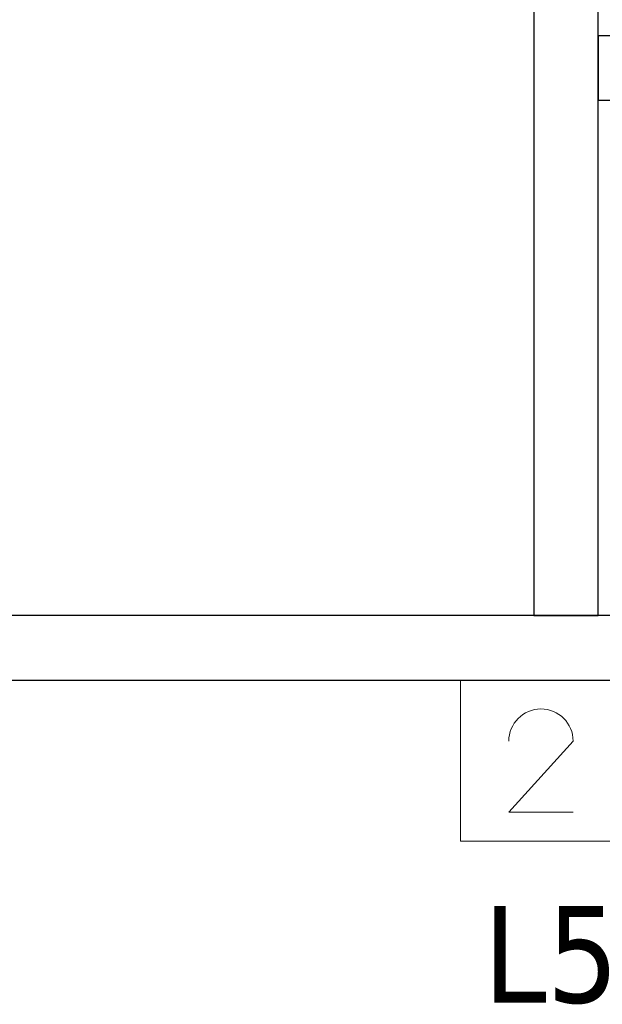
# Model space of a CAD drawing. Header units: metres. Extents: x 397.7 to 427.5, y 12.7 to 28.4.
# Tile 45 of 122: x 406.641 to 407.546, y 25.326 to 26.855. Entities that reach past the tile are written whole.
import ezdxf

# ---------------------------------------------------------------- set-up
doc = ezdxf.new("R2010")
doc.units = ezdxf.units.M
for name, color, linetype, lineweight in [('A-DETL-____-MBND', 7, 'Continuous', 18), ('A-WALL-____-MCUT', 7, 'Continuous', 25), ('A-WALL-____-OTLN', 7, 'Continuous', 25), ('E-ELEC-FIXT-IDEN', 7, 'Continuous', 30)]:
    doc.layers.add(name, color=color, linetype=linetype, lineweight=lineweight)
doc.styles.add('Tahoma_3', font='tahoma.ttf', dxfattribs={"height": 0.15})

# ---------------------------------------------------------------- blocks, each defined once
blk = doc.blocks.new('Family - Evans P5-151329-08_ELEC_P5')
at = {"layer": 'A-WALL-____-MCUT', "color": 253, "true_color": 0xaaaaaa}
for p, q in [((1.3473, 0.1), (0, 0.1)), ((0, 0.1), (0, 0)), ((1.3473, 0), (1.3473, 0.1)), ((0, 0), (1.3473, 0))]:
    blk.add_line(p, q, dxfattribs=at)
at = {"layer": 'A-WALL-____-OTLN', "color": 253, "true_color": 0xaaaaaa}
for p, q in [((1.3473, 0.1), (0, 0.1)), ((0, 0.1), (0, 0)), ((1.3473, 0), (1.3473, 0.1)), ((0, 0), (1.3473, 0))]:
    blk.add_line(p, q, dxfattribs=at)
at = {"layer": 'A-WALL-____-OTLN', "color": 253, "lineweight": 18, "true_color": 0xaaaaaa}
blk.add_line((0, 0), (1.3473, 0), dxfattribs=at)
blk = doc.blocks.new('Family - Evans P5-151683-08_ELEC_P5')
at = {"layer": 'A-WALL-____-MCUT', "color": 253, "true_color": 0xaaaaaa}
for p, q in [((2.6995, 0.1), (0, 0.1)), ((0, 0), (2.6995, 0))]:
    blk.add_line(p, q, dxfattribs=at)
at = {"layer": 'A-WALL-____-OTLN', "color": 253, "true_color": 0xaaaaaa}
for p, q in [((2.6995, 0.1), (0, 0.1)), ((0, 0), (2.6995, 0))]:
    blk.add_line(p, q, dxfattribs=at)
at = {"layer": 'A-WALL-____-OTLN', "color": 253, "lineweight": 18, "true_color": 0xaaaaaa}
blk.add_line((0, 0), (2.6995, 0), dxfattribs=at)
blk = doc.blocks.new('Family - Evans P5-151822-08_ELEC_P5')
at = {"layer": 'A-WALL-____-MCUT', "color": 253, "true_color": 0xaaaaaa}
for p, q in [((1.72, 0.1), (0, 0.1)), ((1.72, 0), (1.72, 0.1)), ((0, 0), (1.72, 0))]:
    blk.add_line(p, q, dxfattribs=at)
at = {"layer": 'A-WALL-____-OTLN', "color": 253, "true_color": 0xaaaaaa}
for p, q in [((1.72, 0.1), (0, 0.1)), ((1.72, 0), (1.72, 0.1)), ((0, 0), (1.72, 0))]:
    blk.add_line(p, q, dxfattribs=at)
at = {"layer": 'A-WALL-____-OTLN', "color": 253, "lineweight": 18, "true_color": 0xaaaaaa}
blk.add_line((0, 0), (1.72, 0), dxfattribs=at)
blk = doc.blocks.new('LONDR55-XX_ZZ-ARQ-CAA-M3D-Londres55_ifc-1-08_ELEC_P5')
at = {"layer": 'A-WALL-____-OTLN', "color": 253, "lineweight": 18, "true_color": 0xaaaaaa, "rotation": 270}
blk.add_blockref('Family - Evans P5-151822-08_ELEC_P5', (407.4397, 27.6495), dxfattribs=at)
at = {"layer": 'A-WALL-____-OTLN', "color": 253, "lineweight": 18, "true_color": 0xaaaaaa}
for name, p in [('Family - Evans P5-151329-08_ELEC_P5', (407.5397, 26.7299)), ('Family - Evans P5-151683-08_ELEC_P5', (406.3659, 25.8295))]:
    blk.add_blockref(name, p, dxfattribs=at)
blk = doc.blocks.new('ZYR_05_02_02 Presa Doble - 01 Toma Doble-887713-08_ELEC_P5')
at = {"layer": 'A-DETL-____-MBND', "color": 180, "true_color": 0x3c0aff}
for p, q in [((-0.2322, 0), (0.2678, 0)), ((-0.2322, -0.25), (-0.2322, 0)), ((0.0178, 0), (0.0178, -0.25)), ((0.2678, 0), (0.2678, -0.25)), ((0.1428, -0.045), (0.1428, -0.132)), ((-0.0572, -0.0948), (-0.1572, -0.205)), ((-0.1572, -0.205), (-0.0573, -0.205)), ((0.0728, -0.205), (0.0728, -0.202)), ((0.2128, -0.205), (0.2128, -0.202)), ((0.2678, -0.25), (-0.2322, -0.25))]:
    blk.add_line(p, q, dxfattribs=at)
for centre, radius, start in [((-0.1072, -0.095), 0.05, 0.1854), ((0.1428, -0.202), 0.07, 360)]:
    blk.add_arc(centre, radius, start, 180, dxfattribs=at)

msp = doc.modelspace()

# ---------------------------------------------------------------- block references
at = {"lineweight": 5}
msp.add_blockref('LONDR55-XX_ZZ-ARQ-CAA-M3D-Londres55_ifc-1-08_ELEC_P5', (0, 0), dxfattribs=at)
at = {"layer": 'A-DETL-____-MBND', "color": 180, "true_color": 0x3c0aff}
msp.add_blockref('ZYR_05_02_02 Presa Doble - 01 Toma Doble-887713-08_ELEC_P5', (407.5581, 25.8295), dxfattribs=at)

# ---------------------------------------------------------------- next in the draw order: texts
at = {"layer": 'E-ELEC-FIXT-IDEN', "insert": (407.361, 25.4787), "char_height": 0.15, "width": 0.517088, "attachment_point": 1, "style": 'Tahoma_3', "bg_fill": 3, "box_fill_scale": 1.25, "bg_fill_color": 256, "bg_fill_true_color": 13158600, "bg_fill_transparency": 0}
msp.add_mtext('L501', dxfattribs=at)

doc.saveas('drawing.dxf')
